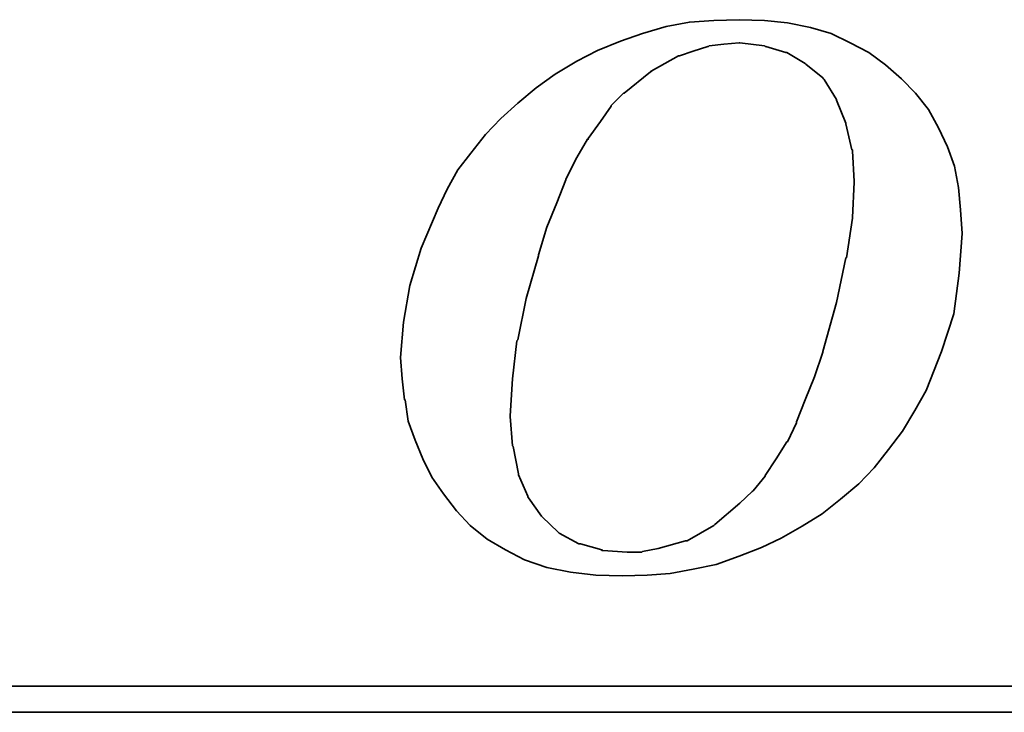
# Model space of a CAD drawing. Extents: x 21 to 593, y 41 to 119.
# Tile 38 of 53: x 138.47 to 141.8, y 78.82 to 81.16. Entities that reach past the tile are written whole.
import ezdxf

# ---------------------------------------------------------------- set-up
doc = ezdxf.new("R2010")
doc.units = 0
doc.header["$LTSCALE"] = 3
doc.header["$MEASUREMENT"] = 0
doc.layers.add('DIM', color=4, linetype='CONTINUOUS')
doc.layers.add('layer 1', color=7, linetype='CONTINUOUS')

# ---------------------------------------------------------------- blocks, each defined once
blk = doc.blocks.new('TBI MOTION logo(完整正式版)')
at = {"layer": 'layer 1', "color": 22, "lineweight": 35}
for points, knots in [([(-11.34375, -6.98375), (-11.34375, -6.98375), (-10.91375, -7.43875), (-10.91375, -7.43875), (-10.91375, -7.43875), (-10.91375, -7.43875), (-10.38625, -7.87125), (-10.38625, -7.87125), (-10.38625, -7.87125), (-10.38625, -7.87125), (-9.81125, -8.20375), (-9.81125, -8.20375), (-9.81125, -8.20375), (-9.81125, -8.20375), (-9.21125, -8.51875), (-9.21125, -8.51875), (-9.21125, -8.51875), (-9.21125, -8.51875), (-8.51625, -8.75875), (-8.51625, -8.75875), (-8.51625, -8.75875), (-8.51625, -8.75875), (-7.77125, -8.90375), (-7.77125, -8.90375), (-7.77125, -8.90375), (-7.77125, -8.90375), (-6.97875, -8.99875), (-6.97875, -8.99875), (-6.97875, -8.99875), (-6.97875, -8.99875), (-6.14125, -9.02375), (-6.14125, -9.02375), (-6.14125, -9.02375), (-6.14125, -9.02375), (-5.37125, -8.99875), (-5.37125, -8.99875), (-5.37125, -8.99875), (-5.37125, -8.99875), (-4.65375, -8.94875), (-4.65375, -8.94875), (-4.65375, -8.94875), (-4.65375, -8.94875), (-3.93375, -8.80625), (-3.93375, -8.80625), (-3.93375, -8.80625), (-3.93375, -8.80625), (-3.21375, -8.66375), (-3.21375, -8.66375), (-3.21375, -8.66375), (-3.21375, -8.66375), (-2.49375, -8.39875), (-2.49375, -8.39875), (-2.49375, -8.39875), (-2.49375, -8.39875), (-1.79875, -8.13375), (-1.79875, -8.13375), (-1.79875, -8.13375), (-1.79875, -8.13375), (-1.17375, -7.84375), (-1.17375, -7.84375), (-1.17375, -7.84375), (-1.17375, -7.84375), (-0.52375, -7.46375), (-0.52375, -7.46375), (-0.52375, -7.46375), (-0.52375, -7.46375), (0.10124, -7.07875), (0.10124, -7.07875), (0.10124, -7.07875), (0.10124, -7.07875), (0.67625, -6.62375), (0.67625, -6.62375), (0.67625, -6.62375), (0.67625, -6.62375), (1.24874, -6.14375), (1.24874, -6.14375), (1.24874, -6.14375), (1.24874, -6.14375), (1.72874, -5.64125), (1.72874, -5.64125), (1.72874, -5.64125), (1.72874, -5.64125), (2.18624, -5.06375), (2.18624, -5.06375), (2.18624, -5.06375), (2.18624, -5.06375), (2.61625, -4.48874), (2.61625, -4.48874), (2.61625, -4.48874), (2.61625, -4.48874), (3.00125, -3.83874), (3.00125, -3.83874), (3.00125, -3.83874), (3.00125, -3.83874), (3.36124, -3.21374), (3.36124, -3.21374), (3.36124, -3.21374), (3.36124, -3.21374), (3.84374, -1.99125), (3.84374, -1.99125), (3.84374, -1.99125), (3.84374, -1.99125), (4.22625, -0.81875), (4.22625, -0.81875), (4.22625, -0.81875), (4.22625, -0.81875), (4.39125, 0.45624), (4.39125, 0.45624), (4.39125, 0.45624), (4.39125, 0.45624), (4.48874, 1.70124), (4.48874, 1.70124), (4.48874, 1.70124), (4.48874, 1.70124), (4.43874, 2.44625), (4.43874, 2.44625), (4.43874, 2.44625), (4.43874, 2.44625), (4.36874, 3.14125), (4.36874, 3.14125), (4.36874, 3.14125), (4.36874, 3.14125), (4.25125, 3.81125), (4.25125, 3.81125), (4.25125, 3.81125), (4.25125, 3.81125), (4.03124, 4.41125), (4.03124, 4.41125), (4.03124, 4.41125), (4.03124, 4.41125), (3.74374, 5.01125), (3.74374, 5.01125), (3.74374, 5.01125), (3.74374, 5.01125), (3.43124, 5.58875), (3.43124, 5.58875), (3.43124, 5.58875), (3.43124, 5.58875), (3.02625, 6.09125), (3.02625, 6.09125), (3.02625, 6.09125), (3.02625, 6.09125), (2.59374, 6.54875), (2.59374, 6.54875), (2.59374, 6.54875), (2.59374, 6.54875), (2.09124, 6.98125), (2.09124, 6.98125), (2.09124, 6.98125), (2.09124, 6.98125), (1.56124, 7.36625), (1.56124, 7.36625), (1.56124, 7.36625), (1.56124, 7.36625), (0.98624, 7.67625), (0.98624, 7.67625), (0.98624, 7.67625), (0.98624, 7.67625), (0.38624, 7.96375), (0.38624, 7.96375), (0.38624, 7.96375), (0.38624, 7.96375), (-0.25875, 8.15625), (-0.25875, 8.15625), (-0.25875, 8.15625), (-0.25875, 8.15625), (-0.98125, 8.30125), (-0.98125, 8.30125), (-0.98125, 8.30125), (-0.98125, 8.30125), (-1.70124, 8.37125), (-1.70124, 8.37125), (-1.70124, 8.37125), (-1.70124, 8.37125), (-2.49375, 8.39624), (-2.49375, 8.39624), (-2.49375, 8.39624), (-2.49375, 8.39624), (-3.28625, 8.37125), (-3.28625, 8.37125), (-3.28625, 8.37125), (-3.28625, 8.37125), (-4.05125, 8.32125), (-4.05125, 8.32125), (-4.05125, 8.32125), (-4.05125, 8.32125), (-4.77375, 8.18125), (-4.77375, 8.18125), (-4.77375, 8.18125), (-4.77375, 8.18125), (-5.51625, 7.96375), (-5.51625, 7.96375), (-5.51625, 7.96375), (-5.51625, 7.96375), (-6.21125, 7.72625), (-6.21125, 7.72625), (-6.21125, 7.72625), (-6.21125, 7.72625), (-6.92875, 7.43625), (-6.92875, 7.43625), (-6.92875, 7.43625), (-6.92875, 7.43625), (-7.57875, 7.10125), (-7.57875, 7.10125), (-7.57875, 7.10125), (-7.57875, 7.10125), (-8.24875, 6.69125), (-8.24875, 6.69125), (-8.24875, 6.69125), (-8.24875, 6.69125), (-8.84875, 6.26125), (-8.84875, 6.26125), (-8.84875, 6.26125), (-8.84875, 6.26125), (-9.42625, 5.78125), (-9.42625, 5.78125), (-9.42625, 5.78125), (-9.42625, 5.78125), (-9.95375, 5.30125), (-9.95375, 5.30125), (-9.95375, 5.30125), (-9.95375, 5.30125), (-10.43375, 4.79624), (-10.43375, 4.79624), (-10.43375, 4.79624), (-10.43375, 4.79624), (-10.88875, 4.22125), (-10.88875, 4.22125), (-10.88875, 4.22125), (-10.88875, 4.22125), (-11.29875, 3.69375), (-11.29875, 3.69375), (-11.29875, 3.69375), (-11.29875, 3.69375), (-11.63375, 3.09125), (-11.63375, 3.09125), (-11.63375, 3.09125), (-11.63375, 3.09125), (-11.91875, 2.49625), (-11.91875, 2.49625), (-11.91875, 2.49625), (-11.91875, 2.49625), (-12.44875, 1.24625), (-12.44875, 1.24625), (-12.44875, 1.24625), (-12.44875, 1.24625), (-12.80875, 0.06874), (-12.80875, 0.06874), (-12.80875, 0.06874), (-12.80875, 0.06874), (-12.99875, -1.07875), (-12.99875, -1.07875), (-12.99875, -1.07875), (-12.99875, -1.07875), (-13.09375, -2.18375), (-13.09375, -2.18375), (-13.09375, -2.18375), (-13.09375, -2.18375), (-13.04875, -2.85375), (-13.04875, -2.85375), (-13.04875, -2.85375), (-13.04875, -2.85375), (-12.97375, -3.50375), (-12.97375, -3.50375), (-12.97375, -3.50375), (-12.97375, -3.50375), (-12.95375, -3.50375), (-12.95375, -3.50375), (-12.95375, -3.50375), (-12.95375, -3.50375), (-12.85375, -4.17375), (-12.85375, -4.17375), (-12.85375, -4.17375), (-12.85375, -4.17375), (-12.63875, -4.77624), (-12.63875, -4.77624), (-12.63875, -4.77624), (-12.63875, -4.77624), (-12.39875, -5.35125), (-12.39875, -5.35125), (-12.39875, -5.35125), (-12.39875, -5.35125), (-12.11375, -5.92875), (-12.11375, -5.92875), (-12.11375, -5.92875), (-12.11375, -5.92875), (-11.75375, -6.45375), (-11.75375, -6.45375), (-11.75375, -6.45375), (-11.75375, -6.45375), (-11.34375, -6.98375), (-11.34375, -6.98375)], [0, 0, 0, 0, 0.01369863, 0.01369863, 0.01369863, 0.01369863, 0.02739726, 0.02739726, 0.02739726, 0.02739726, 0.04109589, 0.04109589, 0.04109589, 0.04109589, 0.05479452, 0.05479452, 0.05479452, 0.05479452, 0.06849315, 0.06849315, 0.06849315, 0.06849315, 0.08219178, 0.08219178, 0.08219178, 0.08219178, 0.09589041, 0.09589041, 0.09589041, 0.09589041, 0.10958904, 0.10958904, 0.10958904, 0.10958904, 0.12328767, 0.12328767, 0.12328767, 0.12328767, 0.1369863, 0.1369863, 0.1369863, 0.1369863, 0.15068493, 0.15068493, 0.15068493, 0.15068493, 0.16438356, 0.16438356, 0.16438356, 0.16438356, 0.17808219, 0.17808219, 0.17808219, 0.17808219, 0.19178082, 0.19178082, 0.19178082, 0.19178082, 0.20547945, 0.20547945, 0.20547945, 0.20547945, 0.21917808, 0.21917808, 0.21917808, 0.21917808, 0.23287671, 0.23287671, 0.23287671, 0.23287671, 0.24657534, 0.24657534, 0.24657534, 0.24657534, 0.26027397, 0.26027397, 0.26027397, 0.26027397, 0.2739726, 0.2739726, 0.2739726, 0.2739726, 0.28767123, 0.28767123, 0.28767123, 0.28767123, 0.30136986, 0.30136986, 0.30136986, 0.30136986, 0.31506849, 0.31506849, 0.31506849, 0.31506849, 0.32876712, 0.32876712, 0.32876712, 0.32876712, 0.34246575, 0.34246575, 0.34246575, 0.34246575, 0.35616438, 0.35616438, 0.35616438, 0.35616438, 0.36986301, 0.36986301, 0.36986301, 0.36986301, 0.38356164, 0.38356164, 0.38356164, 0.38356164, 0.39726027, 0.39726027, 0.39726027, 0.39726027, 0.4109589, 0.4109589, 0.4109589, 0.4109589, 0.42465753, 0.42465753, 0.42465753, 0.42465753, 0.43835616, 0.43835616, 0.43835616, 0.43835616, 0.45205479, 0.45205479, 0.45205479, 0.45205479, 0.46575342, 0.46575342, 0.46575342, 0.46575342, 0.47945205, 0.47945205, 0.47945205, 0.47945205, 0.49315068, 0.49315068, 0.49315068, 0.49315068, 0.50684932, 0.50684932, 0.50684932, 0.50684932, 0.52054795, 0.52054795, 0.52054795, 0.52054795, 0.53424658, 0.53424658, 0.53424658, 0.53424658, 0.54794521, 0.54794521, 0.54794521, 0.54794521, 0.56164384, 0.56164384, 0.56164384, 0.56164384, 0.57534247, 0.57534247, 0.57534247, 0.57534247, 0.5890411, 0.5890411, 0.5890411, 0.5890411, 0.60273973, 0.60273973, 0.60273973, 0.60273973, 0.61643836, 0.61643836, 0.61643836, 0.61643836, 0.63013699, 0.63013699, 0.63013699, 0.63013699, 0.64383562, 0.64383562, 0.64383562, 0.64383562, 0.65753425, 0.65753425, 0.65753425, 0.65753425, 0.67123288, 0.67123288, 0.67123288, 0.67123288, 0.68493151, 0.68493151, 0.68493151, 0.68493151, 0.69863014, 0.69863014, 0.69863014, 0.69863014, 0.71232877, 0.71232877, 0.71232877, 0.71232877, 0.7260274, 0.7260274, 0.7260274, 0.7260274, 0.73972603, 0.73972603, 0.73972603, 0.73972603, 0.75342466, 0.75342466, 0.75342466, 0.75342466, 0.76712329, 0.76712329, 0.76712329, 0.76712329, 0.78082192, 0.78082192, 0.78082192, 0.78082192, 0.79452055, 0.79452055, 0.79452055, 0.79452055, 0.80821918, 0.80821918, 0.80821918, 0.80821918, 0.82191781, 0.82191781, 0.82191781, 0.82191781, 0.83561644, 0.83561644, 0.83561644, 0.83561644, 0.84931507, 0.84931507, 0.84931507, 0.84931507, 0.8630137, 0.8630137, 0.8630137, 0.8630137, 0.87671233, 0.87671233, 0.87671233, 0.87671233, 0.89041096, 0.89041096, 0.89041096, 0.89041096, 0.90410959, 0.90410959, 0.90410959, 0.90410959, 0.91780822, 0.91780822, 0.91780822, 0.91780822, 0.93150685, 0.93150685, 0.93150685, 0.93150685, 0.94520548, 0.94520548, 0.94520548, 0.94520548, 0.95890411, 0.95890411, 0.95890411, 0.95890411, 0.97260274, 0.97260274, 0.97260274, 0.97260274, 0.98630137, 0.98630137, 0.98630137, 0.98630137, 1, 1, 1, 1]), ([(-8.77875, 1.03124), (-8.77875, 1.03124), (-8.51625, 1.89625), (-8.51625, 1.89625), (-8.51625, 1.89625), (-8.51625, 1.89625), (-8.20375, 2.66375), (-8.20375, 2.66375), (-8.20375, 2.66375), (-8.20375, 2.66375), (-7.91625, 3.38125), (-7.91625, 3.38125), (-7.91625, 3.38125), (-7.91625, 3.38125), (-7.91625, 3.40624), (-7.91625, 3.40624), (-7.91625, 3.40624), (-7.91625, 3.40624), (-7.57875, 4.07624), (-7.57875, 4.07624), (-7.57875, 4.07624), (-7.57875, 4.07624), (-7.24375, 4.65125), (-7.24375, 4.65125), (-7.24375, 4.65125), (-7.24375, 4.65125), (-7.21875, 4.65125), (-7.21875, 4.65125), (-7.21875, 4.65125), (-7.21875, 4.65125), (-7.21875, 4.67624), (-7.21875, 4.67624), (-7.21875, 4.67624), (-7.21875, 4.67624), (-6.83625, 5.20375), (-6.83625, 5.20375), (-6.83625, 5.20375), (-6.83625, 5.20375), (-6.49875, 5.68625), (-6.49875, 5.68625), (-6.49875, 5.68625), (-6.49875, 5.68625), (-6.49875, 5.70625), (-6.49875, 5.70625), (-6.49875, 5.70625), (-6.49875, 5.70625), (-6.11625, 6.09125), (-6.11625, 6.09125), (-6.11625, 6.09125), (-6.11625, 6.09125), (-6.09125, 6.09125), (-6.09125, 6.09125), (-6.09125, 6.09125), (-6.09125, 6.09125), (-5.27375, 6.76625), (-5.27375, 6.76625), (-5.27375, 6.76625), (-5.27375, 6.76625), (-5.24875, 6.76625), (-5.24875, 6.76625), (-5.24875, 6.76625), (-5.24875, 6.76625), (-5.24875, 6.78625), (-5.24875, 6.78625), (-5.24875, 6.78625), (-5.24875, 6.78625), (-4.38875, 7.26624), (-4.38875, 7.26624), (-4.38875, 7.26624), (-4.38875, 7.26624), (-4.36125, 7.26624), (-4.36125, 7.26624), (-4.36125, 7.26624), (-4.36125, 7.26624), (-3.93375, 7.41125), (-3.93375, 7.41125), (-3.93375, 7.41125), (-3.93375, 7.41125), (-3.47375, 7.55625), (-3.47375, 7.55625), (-3.47375, 7.55625), (-3.47375, 7.55625), (-3.45375, 7.55625), (-3.45375, 7.55625), (-3.45375, 7.55625), (-3.45375, 7.55625), (-3.42875, 7.58124), (-3.42875, 7.58124), (-3.42875, 7.58124), (-3.42875, 7.58124), (-2.97375, 7.62625), (-2.97375, 7.62625), (-2.97375, 7.62625), (-2.97375, 7.62625), (-2.49375, 7.67625), (-2.49375, 7.67625), (-2.49375, 7.67625), (-2.49375, 7.67625), (-2.46875, 7.67625), (-2.46875, 7.67625), (-2.46875, 7.67625), (-2.46875, 7.67625), (-1.70124, 7.58124), (-1.70124, 7.58124), (-1.70124, 7.58124), (-1.70124, 7.58124), (-1.67875, 7.55625), (-1.67875, 7.55625), (-1.67875, 7.55625), (-1.67875, 7.55625), (-1.65375, 7.55625), (-1.65375, 7.55625), (-1.65375, 7.55625), (-1.65375, 7.55625), (-1.03125, 7.36625), (-1.03125, 7.36625), (-1.03125, 7.36625), (-1.03125, 7.36625), (-1.00625, 7.36625), (-1.00625, 7.36625), (-1.00625, 7.36625), (-1.00625, 7.36625), (-0.43124, 7.02624), (-0.43124, 7.02624), (-0.43124, 7.02624), (-0.43124, 7.02624), (-0.40625, 7.00624), (-0.40625, 7.00624), (-0.40625, 7.00624), (-0.40625, 7.00624), (0.12124, 6.57124), (0.12124, 6.57124), (0.12124, 6.57124), (0.12124, 6.57124), (0.14624, 6.54875), (0.14624, 6.54875), (0.14624, 6.54875), (0.14624, 6.54875), (0.17124, 6.52375), (0.17124, 6.52375), (0.17124, 6.52375), (0.17124, 6.52375), (0.55625, 5.89875), (0.55625, 5.89875), (0.55625, 5.89875), (0.55625, 5.89875), (0.55625, 5.87625), (0.55625, 5.87625), (0.55625, 5.87625), (0.55625, 5.87625), (0.84124, 5.15625), (0.84124, 5.15625), (0.84124, 5.15625), (0.84124, 5.15625), (0.84124, 5.13125), (0.84124, 5.13125), (0.84124, 5.13125), (0.84124, 5.13125), (1.03624, 4.31875), (1.03624, 4.31875), (1.03624, 4.31875), (1.03624, 4.31875), (1.05624, 4.31875), (1.05624, 4.31875), (1.05624, 4.31875), (1.05624, 4.31875), (1.05624, 4.29125), (1.05624, 4.29125), (1.05624, 4.29125), (1.05624, 4.29125), (1.10625, 3.33125), (1.10625, 3.33125), (1.10625, 3.33125), (1.10625, 3.33125), (1.10625, 3.30875), (1.10625, 3.30875), (1.10625, 3.30875), (1.10625, 3.30875), (1.05624, 2.20624), (1.05624, 2.20624), (1.05624, 2.20624), (1.05624, 2.20624), (1.05624, 2.18124), (1.05624, 2.18124), (1.05624, 2.18124), (1.05624, 2.18124), (0.86624, 0.93624), (0.86624, 0.93624), (0.86624, 0.93624), (0.86624, 0.93624), (0.84124, 0.93624), (0.84124, 0.93624), (0.84124, 0.93624), (0.84124, 0.93624), (0.55625, -0.45874), (0.55625, -0.45874), (0.55625, -0.45874), (0.55625, -0.45874), (0.12124, -1.99125), (0.12124, -1.99125), (0.12124, -1.99125), (0.12124, -1.99125), (0.12124, -2.01874), (0.12124, -2.01874), (0.12124, -2.01874), (0.12124, -2.01874), (-0.13874, -2.78375), (-0.13874, -2.78375), (-0.13874, -2.78375), (-0.13874, -2.78375), (-0.43124, -3.50375), (-0.43124, -3.50375), (-0.43124, -3.50375), (-0.43124, -3.50375), (-0.69375, -4.19875), (-0.69375, -4.19875), (-0.69375, -4.19875), (-0.69375, -4.19875), (-0.69375, -4.22375), (-0.69375, -4.22375), (-0.69375, -4.22375), (-0.69375, -4.22375), (-0.98125, -4.82374), (-0.98125, -4.82374), (-0.98125, -4.82374), (-0.98125, -4.82374), (-1.00625, -4.82374), (-1.00625, -4.82374), (-1.00625, -4.82374), (-1.00625, -4.82374), (-1.33875, -5.35125), (-1.33875, -5.35125), (-1.33875, -5.35125), (-1.33875, -5.35125), (-1.67875, -5.87875), (-1.67875, -5.87875), (-1.67875, -5.87875), (-1.67875, -5.87875), (-1.67875, -5.90375), (-1.67875, -5.90375), (-1.67875, -5.90375), (-1.67875, -5.90375), (-2.05875, -6.35875), (-2.05875, -6.35875), (-2.05875, -6.35875), (-2.05875, -6.35875), (-2.08375, -6.38375), (-2.08375, -6.38375), (-2.08375, -6.38375), (-2.08375, -6.38375), (-2.46875, -6.74375), (-2.46875, -6.74375), (-2.46875, -6.74375), (-2.46875, -6.74375), (-3.25875, -7.41625), (-3.25875, -7.41625), (-3.25875, -7.41625), (-3.25875, -7.41625), (-3.28625, -7.43875), (-3.28625, -7.43875), (-3.28625, -7.43875), (-3.28625, -7.43875), (-4.12375, -7.91875), (-4.12375, -7.91875), (-4.12375, -7.91875), (-4.12375, -7.91875), (-4.14875, -7.91875), (-4.14875, -7.91875), (-4.14875, -7.91875), (-4.14875, -7.91875), (-4.17125, -7.91875), (-4.17125, -7.91875), (-4.17125, -7.91875), (-4.17125, -7.91875), (-5.03375, -8.15875), (-5.03375, -8.15875), (-5.03375, -8.15875), (-5.03375, -8.15875), (-5.51625, -8.25625), (-5.51625, -8.25625), (-5.51625, -8.25625), (-5.51625, -8.25625), (-5.54125, -8.27875), (-5.54125, -8.27875), (-5.54125, -8.27875), (-5.54125, -8.27875), (-5.56375, -8.27875), (-5.56375, -8.27875), (-5.56375, -8.27875), (-5.56375, -8.27875), (-5.99625, -8.27875), (-5.99625, -8.27875), (-5.99625, -8.27875), (-5.99625, -8.27875), (-6.76375, -8.23125), (-6.76375, -8.23125), (-6.76375, -8.23125), (-6.76375, -8.23125), (-6.78875, -8.23125), (-6.78875, -8.23125), (-6.78875, -8.23125), (-6.78875, -8.23125), (-6.78875, -8.20375), (-6.78875, -8.20375), (-6.78875, -8.20375), (-6.78875, -8.20375), (-7.45875, -8.01375), (-7.45875, -8.01375), (-7.45875, -8.01375), (-7.45875, -8.01375), (-7.48375, -8.01375), (-7.48375, -8.01375), (-7.48375, -8.01375), (-7.48375, -8.01375), (-7.50875, -8.01375), (-7.50875, -8.01375), (-7.50875, -8.01375), (-7.50875, -8.01375), (-8.13125, -7.67875), (-8.13125, -7.67875), (-8.13125, -7.67875), (-8.13125, -7.67875), (-8.15625, -7.65375), (-8.15625, -7.65375), (-8.15625, -7.65375), (-8.15625, -7.65375), (-8.65875, -7.17375), (-8.65875, -7.17375), (-8.65875, -7.17375), (-8.65875, -7.17375), (-8.68375, -7.14875), (-8.68375, -7.14875), (-8.68375, -7.14875), (-8.68375, -7.14875), (-9.08875, -6.57375), (-9.08875, -6.57375), (-9.08875, -6.57375), (-9.08875, -6.57375), (-9.11375, -6.54875), (-9.11375, -6.54875), (-9.11375, -6.54875), (-9.11375, -6.54875), (-9.11375, -6.52875), (-9.11375, -6.52875), (-9.11375, -6.52875), (-9.11375, -6.52875), (-9.40375, -5.85375), (-9.40375, -5.85375), (-9.40375, -5.85375), (-9.40375, -5.85375), (-9.40375, -5.82875), (-9.40375, -5.82875), (-9.40375, -5.82875), (-9.40375, -5.82875), (-9.56875, -4.96875), (-9.56875, -4.96875), (-9.56875, -4.96875), (-9.56875, -4.96875), (-9.59375, -4.94375), (-9.59375, -4.94375), (-9.59375, -4.94375), (-9.59375, -4.94375), (-9.66375, -4.03375), (-9.66375, -4.03375), (-9.66375, -4.03375), (-9.66375, -4.03375), (-9.66375, -4.00875), (-9.66375, -4.00875), (-9.66375, -4.00875), (-9.66375, -4.00875), (-9.59375, -2.85375), (-9.59375, -2.85375), (-9.59375, -2.85375), (-9.59375, -2.85375), (-9.45125, -1.65875), (-9.45125, -1.65875), (-9.45125, -1.65875), (-9.45125, -1.65875), (-9.42625, -1.63375), (-9.42625, -1.63375), (-9.42625, -1.63375), (-9.42625, -1.63375), (-9.16125, -0.33875), (-9.16125, -0.33875), (-9.16125, -0.33875), (-9.16125, -0.33875), (-8.77875, 1.00624), (-8.77875, 1.00624), (-8.77875, 1.00624), (-8.77875, 1.00624), (-8.77875, 1.03124), (-8.77875, 1.03124)], [0, 0, 0, 0, 0.01020408, 0.01020408, 0.01020408, 0.01020408, 0.02040816, 0.02040816, 0.02040816, 0.02040816, 0.03061224, 0.03061224, 0.03061224, 0.03061224, 0.04081633, 0.04081633, 0.04081633, 0.04081633, 0.05102041, 0.05102041, 0.05102041, 0.05102041, 0.06122449, 0.06122449, 0.06122449, 0.06122449, 0.07142857, 0.07142857, 0.07142857, 0.07142857, 0.08163265, 0.08163265, 0.08163265, 0.08163265, 0.09183673, 0.09183673, 0.09183673, 0.09183673, 0.10204082, 0.10204082, 0.10204082, 0.10204082, 0.1122449, 0.1122449, 0.1122449, 0.1122449, 0.12244898, 0.12244898, 0.12244898, 0.12244898, 0.13265306, 0.13265306, 0.13265306, 0.13265306, 0.14285714, 0.14285714, 0.14285714, 0.14285714, 0.15306122, 0.15306122, 0.15306122, 0.15306122, 0.16326531, 0.16326531, 0.16326531, 0.16326531, 0.17346939, 0.17346939, 0.17346939, 0.17346939, 0.18367347, 0.18367347, 0.18367347, 0.18367347, 0.19387755, 0.19387755, 0.19387755, 0.19387755, 0.20408163, 0.20408163, 0.20408163, 0.20408163, 0.21428571, 0.21428571, 0.21428571, 0.21428571, 0.2244898, 0.2244898, 0.2244898, 0.2244898, 0.23469388, 0.23469388, 0.23469388, 0.23469388, 0.24489796, 0.24489796, 0.24489796, 0.24489796, 0.25510204, 0.25510204, 0.25510204, 0.25510204, 0.26530612, 0.26530612, 0.26530612, 0.26530612, 0.2755102, 0.2755102, 0.2755102, 0.2755102, 0.28571429, 0.28571429, 0.28571429, 0.28571429, 0.29591837, 0.29591837, 0.29591837, 0.29591837, 0.30612245, 0.30612245, 0.30612245, 0.30612245, 0.31632653, 0.31632653, 0.31632653, 0.31632653, 0.32653061, 0.32653061, 0.32653061, 0.32653061, 0.33673469, 0.33673469, 0.33673469, 0.33673469, 0.34693878, 0.34693878, 0.34693878, 0.34693878, 0.35714286, 0.35714286, 0.35714286, 0.35714286, 0.36734694, 0.36734694, 0.36734694, 0.36734694, 0.37755102, 0.37755102, 0.37755102, 0.37755102, 0.3877551, 0.3877551, 0.3877551, 0.3877551, 0.39795918, 0.39795918, 0.39795918, 0.39795918, 0.40816327, 0.40816327, 0.40816327, 0.40816327, 0.41836735, 0.41836735, 0.41836735, 0.41836735, 0.42857143, 0.42857143, 0.42857143, 0.42857143, 0.43877551, 0.43877551, 0.43877551, 0.43877551, 0.44897959, 0.44897959, 0.44897959, 0.44897959, 0.45918367, 0.45918367, 0.45918367, 0.45918367, 0.46938776, 0.46938776, 0.46938776, 0.46938776, 0.47959184, 0.47959184, 0.47959184, 0.47959184, 0.48979592, 0.48979592, 0.48979592, 0.48979592, 0.5, 0.5, 0.5, 0.5, 0.51020408, 0.51020408, 0.51020408, 0.51020408, 0.52040816, 0.52040816, 0.52040816, 0.52040816, 0.53061224, 0.53061224, 0.53061224, 0.53061224, 0.54081633, 0.54081633, 0.54081633, 0.54081633, 0.55102041, 0.55102041, 0.55102041, 0.55102041, 0.56122449, 0.56122449, 0.56122449, 0.56122449, 0.57142857, 0.57142857, 0.57142857, 0.57142857, 0.58163265, 0.58163265, 0.58163265, 0.58163265, 0.59183673, 0.59183673, 0.59183673, 0.59183673, 0.60204082, 0.60204082, 0.60204082, 0.60204082, 0.6122449, 0.6122449, 0.6122449, 0.6122449, 0.62244898, 0.62244898, 0.62244898, 0.62244898, 0.63265306, 0.63265306, 0.63265306, 0.63265306, 0.64285714, 0.64285714, 0.64285714, 0.64285714, 0.65306122, 0.65306122, 0.65306122, 0.65306122, 0.66326531, 0.66326531, 0.66326531, 0.66326531, 0.67346939, 0.67346939, 0.67346939, 0.67346939, 0.68367347, 0.68367347, 0.68367347, 0.68367347, 0.69387755, 0.69387755, 0.69387755, 0.69387755, 0.70408163, 0.70408163, 0.70408163, 0.70408163, 0.71428571, 0.71428571, 0.71428571, 0.71428571, 0.7244898, 0.7244898, 0.7244898, 0.7244898, 0.73469388, 0.73469388, 0.73469388, 0.73469388, 0.74489796, 0.74489796, 0.74489796, 0.74489796, 0.75510204, 0.75510204, 0.75510204, 0.75510204, 0.76530612, 0.76530612, 0.76530612, 0.76530612, 0.7755102, 0.7755102, 0.7755102, 0.7755102, 0.78571429, 0.78571429, 0.78571429, 0.78571429, 0.79591837, 0.79591837, 0.79591837, 0.79591837, 0.80612245, 0.80612245, 0.80612245, 0.80612245, 0.81632653, 0.81632653, 0.81632653, 0.81632653, 0.82653061, 0.82653061, 0.82653061, 0.82653061, 0.83673469, 0.83673469, 0.83673469, 0.83673469, 0.84693878, 0.84693878, 0.84693878, 0.84693878, 0.85714286, 0.85714286, 0.85714286, 0.85714286, 0.86734694, 0.86734694, 0.86734694, 0.86734694, 0.87755102, 0.87755102, 0.87755102, 0.87755102, 0.8877551, 0.8877551, 0.8877551, 0.8877551, 0.89795918, 0.89795918, 0.89795918, 0.89795918, 0.90816327, 0.90816327, 0.90816327, 0.90816327, 0.91836735, 0.91836735, 0.91836735, 0.91836735, 0.92857143, 0.92857143, 0.92857143, 0.92857143, 0.93877551, 0.93877551, 0.93877551, 0.93877551, 0.94897959, 0.94897959, 0.94897959, 0.94897959, 0.95918367, 0.95918367, 0.95918367, 0.95918367, 0.96938776, 0.96938776, 0.96938776, 0.96938776, 0.97959184, 0.97959184, 0.97959184, 0.97959184, 0.98979592, 0.98979592, 0.98979592, 0.98979592, 1, 1, 1, 1]), ([(75.90875, -9.47875), (75.90875, -9.47875), (75.90875, -12.28625), (75.90875, -12.28625), (75.90875, -12.28625), (75.90875, -12.28625), (75.90875, -12.47875), (75.90875, -12.47875), (75.90875, -12.47875), (75.90875, -12.47875), (75.71625, -12.47875), (75.71625, -12.47875), (75.71625, -12.47875), (75.71625, -12.47875), (-88.32875, -12.47875), (-88.32875, -12.47875), (-88.32875, -12.47875), (-88.32875, -12.47875), (-88.32875, -13.29375), (-88.32875, -13.29375), (-88.32875, -13.29375), (-88.32875, -13.29375), (82.89125, -13.29375), (82.89125, -13.29375), (82.89125, -13.29375), (82.89125, -13.29375), (75.90875, -9.47875), (75.90875, -9.47875)], [0, 0, 0, 0, 0.14285714, 0.14285714, 0.14285714, 0.14285714, 0.28571429, 0.28571429, 0.28571429, 0.28571429, 0.42857143, 0.42857143, 0.42857143, 0.42857143, 0.57142857, 0.57142857, 0.57142857, 0.57142857, 0.71428571, 0.71428571, 0.71428571, 0.71428571, 0.85714286, 0.85714286, 0.85714286, 0.85714286, 1, 1, 1, 1])]:
    blk.add_open_spline(points, degree=3, knots=knots, dxfattribs=at)

msp = doc.modelspace()

# ---------------------------------------------------------------- block references
at = {"layer": 'DIM', "xscale": 0.1080000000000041, "yscale": 0.1080000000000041, "zscale": 0.108}
msp.add_blockref('TBI MOTION logo(完整正式版)', (141.1694, 80.251), dxfattribs=at)

doc.saveas('drawing.dxf')
